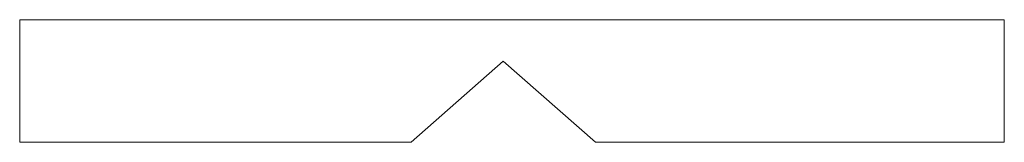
# Model space of a CAD drawing. Header units: millimetres. Extents: x -82287 to 177822, y -399756 to 0.
# Tile 84 of 228: x 72098 to 77052, y -219256 to -218640. Entities that reach past the tile are written whole.
import ezdxf
from ezdxf.enums import TextEntityAlignment as Align

# ---------------------------------------------------------------- set-up
doc = ezdxf.new("R2010")
doc.units = ezdxf.units.MM
doc.header["$MEASUREMENT"] = 0
doc.layers.add('FL_XREF', color=252, linetype='Continuous')
for name, color, linetype, lineweight in [('SUŁOSZOWA - PB 21 03$0$!! 0_ WIDOK ELEWACJA', 251, 'Continuous', 0), ('SUŁOSZOWA - PB 21 03$0$!! 0_Opis_pom', 251, 'Continuous', 0), ('SUŁOSZOWA - PB 21 03$0$!! 1_OPIS POM NOWE', 251, 'Continuous', 0)]:
    doc.layers.add(name, color=color, linetype=linetype, lineweight=lineweight)
doc.styles.add('SUŁOSZOWA - PB 21 03$0$ARIAL', font='tahoma.ttf')

# ---------------------------------------------------------------- blocks, each defined once
blk = doc.blocks.new('SUŁOSZOWA - PB 21 03')
at = {"layer": 'SUŁOSZOWA - PB 21 03$0$!! 0_ WIDOK ELEWACJA'}
blk.add_lwpolyline([(72035.27181, -219308.84494), (72035.27181, -218693.02687), (76989.27181, -218693.02687), (76989.27181, -219308.84494), (74932.54253, -219308.84494), (74468.52181, -218900.50672), (74004.5011, -219308.84494)], close=True, dxfattribs=at)
at = {"layer": 'SUŁOSZOWA - PB 21 03$0$!! 0_Opis_pom', "ltscale": 0.7, "style": 'SUŁOSZOWA - PB 21 03$0$ARIAL'}
for tag, p in [('B0,19', (52679.2094, -194257.55204)), ('A1,16', (59129.54925, -194448.08429)), ('B1/17', (59524.53699, -194450.37428)), ('B1,19', (59914.81903, -194448.15658)), ('B1,21', (60405.50261, -194427.18207)), ('1,23', (61575.22173, -194450.37428)), ('B2,11', (73069.01144, -194438.89383)), ('B2,12', (73342.49259, -194413.89249)), ('B2,14', (73874.0461, -194402.0887)), ('B2,16', (75195.07765, -194441.83446)), ('B0,15', (51514.15008, -194461.8073)), ('B0,18', (52071.43815, -194478.40179)), ('A1,1', (58808.06672, -194460.94161)), ('B1,18', (59715.51745, -194473.87108)), ('B1,20', (60198.53687, -194490.17374)), ('1,22', (60947.33929, -194456.1144)), ('B2,10', (72728.63362, -194489.37283)), ('B2,13', (73649.91716, -194500.01242)), ('B2,15', (74566.38885, -194487.81114)), ('B2,17', (75506.7465, -194471.3759)), ('B2,19.1', (76701.67035, -194466.03695)), ('B3,6', (86826.65132, -194483.15512)), ('B3,7', (87459.81312, -194465.07097)), ('B3,3', (88235.73906, -194465.79732)), ('B3,8', (90006.66539, -194478.47972)), ('A0,6', (49094.40602, -194505.72387)), ('A0,5', (49399.71914, -194533.19455)), ('A0,4', (49692.81919, -194517.93289)), ('A0,3', (49906.53818, -194524.03766)), ('B0,20', (53125.45224, -194527.8835)), ('B0,21', (53847.26622, -194535.08002)), ('B0,22', (54187.56644, -194519.04308)), ('A1,6', (58565.96262, -194514.50753)), ('B1,1', (61908.24378, -194515.48656)), ('A2,5', (72452.45009, -194505.90583)), ('B1,3', (62229.35503, -194604.49851)), ('B2,18', (75922.43604, -194612.23635)), ('B2,19', (77152.69039, -194617.53776)), ('A3,4', (85509.27934, -194642.47136)), ('B0,24B', (54824.42896, -194684.26784)), ('B1,4', (63476.45184, -194691.11207)), ('B0,13', (50367.63944, -194706.5583)), ('B0,16', (51457.40872, -194704.43091)), ('B0,17', (51897.58569, -194706.77195)), ('B0,23', (54542.05776, -194742.93939)), ('A1,5', (58149.22649, -194724.80163)), ('A1,2', (58744.42262, -194746.622)), ('A2,4', (71695.75649, -194707.44268)), ('A2.1', (72371.45884, -194731.56251)), ('B0,14', (50962.60809, -194789.06568)), ('A1,15', (59129.54925, -194780.73348)), ('B1,2D', (60756.29674, -194750.92727)), ('B1,4', (63483.03852, -194791.04365)), ('A3.1', (86079.08704, -194786.62422)), ('A0,2', (49295.91259, -194810.95246)), ('B0,7', (52851.95551, -194845.56115)), ('B1,2B', (62374.83512, -194841.86715)), ('B2.7', (74548.27897, -194836.12781)), ('B3,2', (89035.72921, -194837.99287)), ('B0,8', (51561.38742, -194890.27848)), ('B1,2A', (61803.35407, -194869.27513)), ('A0,10', (49695.87246, -195042.9259)), ('A0,1', (49914.27925, -195025.82804)), ('A1,3', (58810.05243, -195008.83917)), ('A3.2', (86016.50296, -195004.88875)), ('A0,7', (49042.50308, -195082.6056)), ('B0,17', (51225.06492, -195049.74007)), ('B0,6', (52110.41055, -195069.39267)), ('B1,8', (61403.63433, -195071.25189)), ('A2.2', (72371.45884, -195070.78713)), ('B2.2', (74976.1855, -195068.47988)), ('B3,4', (87612.56208, -195132.78192)), ('B3,11', (88623.94853, -195099.23575)), ('B3,5', (86839.47632, -195174.05241)), ('B0,12', (50313.60595, -195207.52936)), ('B0,11', (50726.178, -195219.06638)), ('B1,6', (63686.26823, -195231.3997)), ('B3,10', (89778.42161, -195220.68871)), ('A0,11', (49643.96951, -195271.84772)), ('B0,10', (51476.34179, -195259.44699)), ('B0,9', (51798.4912, -195291.17482)), ('B0,24A', (54359.17011, -195245.97867)), ('A1,4', (58093.66276, -195250.96213)), ('B1,14', (59332.54805, -195280.73534)), ('B2,21', (75970.16114, -195290.81005)), ('B3,9', (90479.74099, -195260.18621)), ('A0,8', (49042.50308, -195293.21363)), ('B0,3', (52068.59538, -195319.60465)), ('B1,13', (60186.62513, -195314.46953)), ('B1,10', (60892.94126, -195319.45825)), ('B1,5', (63419.22943, -195317.21026)), ('A2.3', (71832.37045, -195318.78232)), ('B2,9', (73175.51251, -195317.21162)), ('B2,8', (73894.209, -195338.18956)), ('B2,4', (74493.5947, -195318.7733)), ('B2,3', (74674.2815, -195319.28036)), ('A3,3', (85569.83931, -195318.78232)), ('B3,1', (88723.65615, -195329.98594)), ('B0,2', (52227.2348, -195357.98297)), ('B1,9', (61058.12383, -195344.48743)), ('B1,2C', (61827.40698, -195369.02625)), ('B1,7', (62134.52151, -195372.05069)), ('B2.1', (75304.74121, -195348.36327)), ('B2,20', (77211.021, -195343.82367)), ('A0,9', (49001.50444, -195413.15723)), ('B0,1', (53061.17304, -195403.85659)), ('A0,12', (49689.76592, -195485.50737)), ('B0,4', (52224.78303, -195500.96352)), ('B1,11', (61050.00078, -195512.89565)), ('B2,5', (74686.48999, -195507.24036)), ('B0,5', (52066.14362, -195556.83806)), ('B1,12', (60864.00751, -195544.00738)), ('B2,6', (74499.29165, -195549.55175)), ('C2,2', (74812.78942, -195865.8959)), ('C1,3', (61091.58871, -195973.27844)), ('C0,2A', (52278.30875, -196050.48297)), ('C0,1', (52808.36775, -196132.34208)), ('C1,2', (61690.27405, -196439.72387)), ('C1,1', (62060.59754, -196465.28533)), ('C3,1', (88979.71614, -196545.67785)), ('C0,2B', (53028.88223, -196668.8019)), ('C1,4', (61008.68123, -196686.32122)), ('C2,1', (75334.65984, -196786.2197)), ('C2,3', (74834.65119, -196933.26657)), ('C1,5', (61062.7252, -196991.42453)), ('C1,10', (62127.38542, -196998.81344)), ('C1,9', (62147.33751, -197289.53424)), ('C0,3', (52181.98562, -197341.92176)), ('C1,6', (61131.41824, -197329.69535)), ('C0,4', (52345.96562, -197596.60561)), ('D0,18', (60296.49264, -197617.95269)), ('D1,1', (73931.12245, -197584.03121)), ('C2,4', (75243.70451, -197663.89)), ('D0,7', (59141.53804, -197722.84718)), ('D0,3', (59562.25866, -197751.14316)), ('D0,17', (60701.16801, -197741.44864)), ('C1,7', (61222.2575, -197737.18052)), ('D1,6', (72757.78643, -197751.22612)), ('D1,4', (73157.19908, -197744.29721)), ('D0,6', (58741.71849, -197802.61699)), ('D0,10', (58357.73602, -197820.93991)), ('C0,5', (52269.72696, -197902.4362)), ('C0,6', (52872.93793, -197917.07354)), ('D,09', (59195.67196, -197881.51243)), ('D0,2', (59943.06082, -197917.06725)), ('D0,8', (59058.9008, -197963.64925)), ('D0,16', (60721.3534, -197935.2949)), ('D1,3', (73475.28953, -197924.29875)), ('D0,5', (59448.52586, -197969.8061)), ('D1,5', (73291.61607, -197999.29956)), ('C2,5', (74555.08284, -197988.7886)), ('D0,4', (59655.02693, -198042.2589)), ('D0,15', (60692.12223, -198127.4643)), ('D0,11', (58161.27105, -198211.45823)), ('D0,1', (59931.33074, -198173.12806)), ('D1,2', (73578.07819, -198172.30068)), ('D0,12', (58250.99458, -198537.17631)), ('D0,13', (58250.99458, -198764.99605)), ('D0,14', (59130.08589, -198795.3373)), ('D1,7', (71854.87376, -198786.88467)), ('D1,8', (71715.35366, -199212.44512))]:
    blk.add_attdef(tag, text='', height=11.968, dxfattribs=at).set_placement(p, align=Align.MIDDLE_CENTER)
at = {"layer": 'SUŁOSZOWA - PB 21 03$0$!! 1_OPIS POM NOWE', "style": 'SUŁOSZOWA - PB 21 03$0$ARIAL'}
for tag, p in [('C1.7A', (61271.6179, -197538.30303)), ('C2.5B', (74970.66097, -197546.70728)), ('C2,5C', (74903.71123, -197659.13664)), ('C2.4', (75374.07862, -197726.11453)), ('C1.7C', (61260.26049, -197811.38428)), ('C1.8B', (61588.27341, -197817.62151)), ('C1.8A', (61884.42005, -197818.94854)), ('D1,2B', (74322.25834, -197791.43247)), ('C1.7B', (61322.12354, -197933.89849)), ('C2,5A', (74943.41937, -197993.49482)), ('E1.2', (62164.78326, -198139.98688)), ('E1.5E', (62692.10372, -198153.27854)), ('D1,2C', (73419.9359, -198156.57844)), ('E2.9', (75361.45041, -198161.88904)), ('E2.7', (76022.45692, -198162.26272)), ('E3.1', (88990.58975, -198158.87886)), ('E1.1', (61330.46191, -198191.9806)), ('E1.5D', (62993.60773, -198185.416)), ('D1,2A', (74280.17915, -198172.30068)), ('E1.5C', (63016.9343, -198246.3437)), ('E1.5B', (63264.15117, -198307.8661)), ('E3.2', (88781.41347, -198385.24275)), ('E1.6', (61022.6264, -198421.00827)), ('E1.5A', (63049.47589, -198456.39852)), ('E2.2', (74782.75417, -198427.85813)), ('E2.8', (75757.29014, -198437.09188)), ('E2.6', (76531.8031, -198444.40756)), ('E3.4', (89392.22607, -198450.03942)), ('E1.5F', (62736.15118, -198589.14592)), ('E1.5G', (62892.39981, -198586.12622)), ('E1,4', (61888.25021, -198652.6996)), ('E2.1', (75803.99631, -198697.05773)), ('E1.5L', (63297.7633, -198733.65678)), ('E1.3', (61058.5992, -198806.28147)), ('E1.5H', (62893.53005, -198830.01758)), ('E2,3', (74778.52304, -198843.9541)), ('E1.5K', (63266.15427, -198904.67789)), ('E3.3', (89150.95684, -198867.32581)), ('E1.5I', (62723.74907, -199005.87002)), ('E2.4', (75135.87669, -199083.20857)), ('E2.5', (76615.04061, -199164.91143)), ('E1.5J', (63204.25187, -199215.697))]:
    blk.add_attdef(tag, text='', height=11.968, dxfattribs=at).set_placement(p, align=Align.MIDDLE_CENTER)

msp = doc.modelspace()

# ---------------------------------------------------------------- block references
at = {"layer": 'FL_XREF'}
msp.add_blockref('SUŁOSZOWA - PB 21 03', (62.3, 52.9), dxfattribs=at)

doc.saveas('drawing.dxf')
